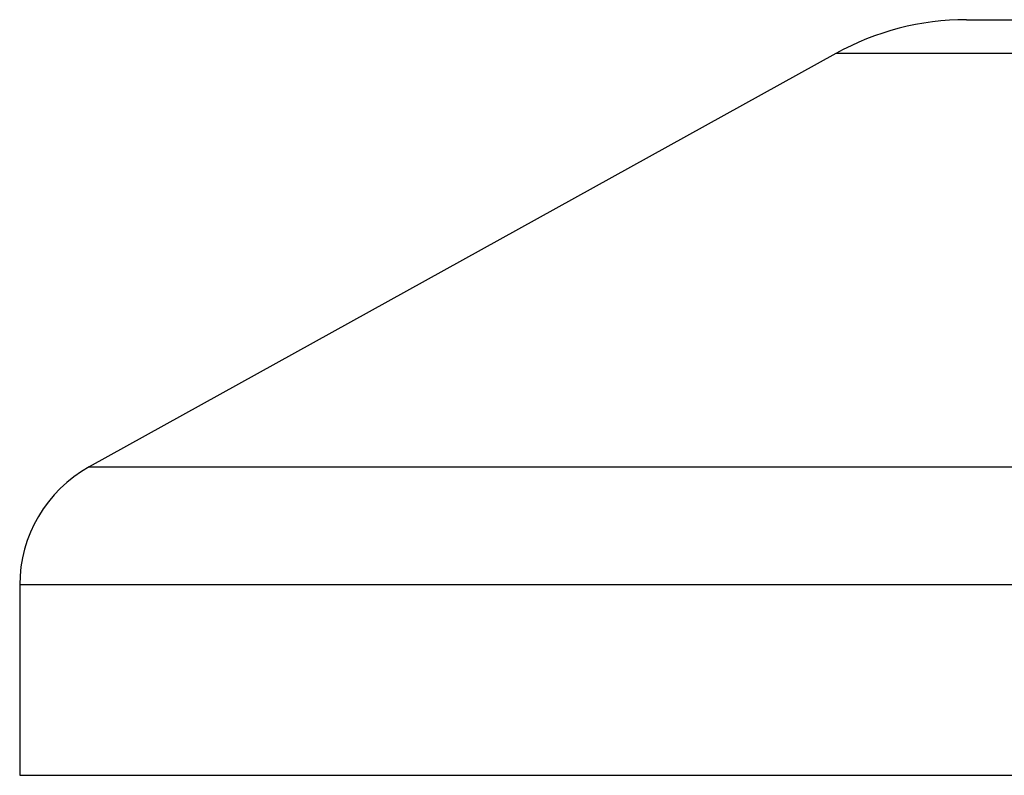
# Model space of a CAD drawing. Header units: millimetres. Extents: x 0 to 420, y 0 to 297.
# Tile 18 of 58: x 181.4 to 183.23, y 193.68 to 195.08. Entities that reach past the tile are written whole.
import ezdxf

# ---------------------------------------------------------------- set-up
doc = ezdxf.new("R2010")
doc.units = ezdxf.units.MM

msp = doc.modelspace()

# ---------------------------------------------------------------- linework, layer by layer
at = {"color": 7, "linetype": 'Continuous', "lineweight": 25}
for p, q in [((183.15764, 195.08329), (184.64921, 195.08329)), ((182.91539, 195.02069), (181.5323, 194.25467)), ((184.89146, 195.02069), (182.91539, 195.02069)), ((181.5323, 194.25467), (183.5624, 194.25467)), ((181.40343, 194.03597), (181.40343, 193.68329)), ((184.1202, 194.03597), (181.40343, 194.03597)), ((181.40343, 193.68329), (186.40343, 193.68329))]:
    msp.add_line(p, q, dxfattribs=at)
for centre, radius, start, end in [((183.15764, 194.58329), 0.5, 90, 118.97971), ((181.65343, 194.03597), 0.25, 118.97971, 180)]:
    msp.add_arc(centre, radius, start, end, dxfattribs=at)

doc.saveas('drawing.dxf')
